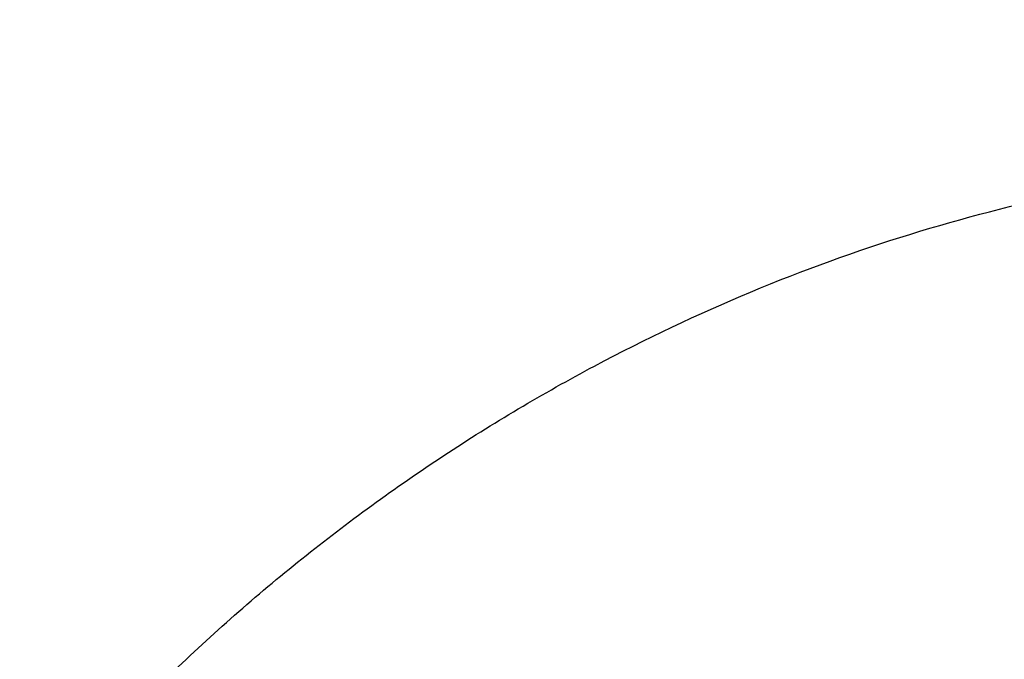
# Model space of a CAD drawing. Header units: millimetres. Extents: x -503 to 503, y -398 to 311.
# Tile 122 of 256: x -417.97 to -409.05, y 101.68 to 107.48. Entities that reach past the tile are written whole.
import ezdxf

# ---------------------------------------------------------------- set-up
doc = ezdxf.new("R2010")
doc.units = ezdxf.units.MM
doc.header["$MEASUREMENT"] = 0
doc.layers.add('IGES LEVEL 1', color=7, linetype='Continuous')

msp = doc.modelspace()

# ---------------------------------------------------------------- linework, layer by layer
at = {"layer": 'IGES LEVEL 1', "color": 9}
for points, knots in [([(-263.6698, -46.7326, -369.8943), (-280.8046, 13.6387, -376.0415), (-294.4728, 59.721, -383.0218), (-336.8163, 134.2178, -404.7725), (-365.8893, 162.0873, -419.787), (-413.8195, 185.542, -442.0312)], [0.0591949, 0.0591949, 0.0591949, 0.0591949, 0.5, 0.5, 0.9527858, 0.9527858, 0.9527858, 0.9527858]), ([(-267.9869, -46.1938, -357.7513), (-284.9859, 10.1911, -362.7735), (-298.3209, 54.4621, -369.2241), (-340.293, 127.2171, -389.764), (-369.3854, 155.133, -404.1345), (-417.8065, 178.1931, -425.0079)], [0.0605362, 0.0605362, 0.0605362, 0.0605362, 0.5, 0.5, 0.9528959, 0.9528959, 0.9528959, 0.9528959]), ([(-274.8908, -48.8362, -257.0722), (-291.6295, -14.1515, -255.7224), (-302.6302, 19.4716, -258.3475), (-341.1241, 77.0481, -269.1966), (-367.885, 101.1731, -277.3976), (-413.1064, 119.0663, -288.0167)], [0.0337163, 0.0337163, 0.0337163, 0.0337163, 0.5, 0.5, 0.946162, 0.946162, 0.946162, 0.946162])]:
    msp.add_open_spline(points, degree=3, knots=knots, dxfattribs=at)
for points, weights in [([(-430.3318, 105.6488, -283.8332), (-426.5864, 120.1115, -278.6637), (-411.9669, 117.3243, -283.995)], [1, 0.688304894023, 0.999999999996]), ([(-427.5183, 101.7733, -274.4903), (-423.6798, 116.193, -269.4884), (-409.2601, 113.5095, -275.1939)], [1, 0.68993373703, 0.999999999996]), ([(-421.0829, 94.1506, -256.1486), (-417.0816, 108.5102, -251.4843), (-403.072, 106.0107, -257.9225)], [1, 0.692661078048, 0.999999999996])]:
    msp.add_rational_spline(points, weights, degree=2, dxfattribs=at)

doc.saveas('drawing.dxf')
